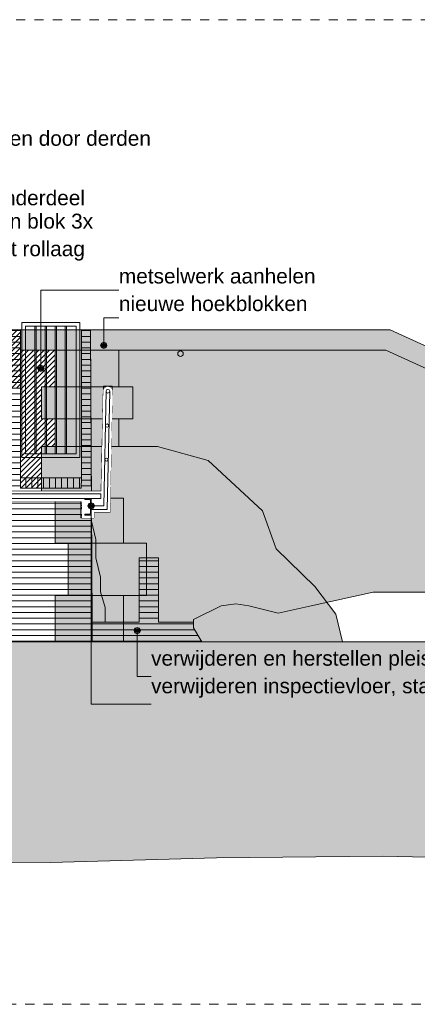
# Model space of a CAD drawing. Extents: x -251883 to 250656, y 0 to 909157.
# Tile 31 of 70: x 3639 to 7962, y 494429 to 505129. Entities that reach past the tile are written whole.
import ezdxf

# ---------------------------------------------------------------- set-up
doc = ezdxf.new("R2010")
doc.units = 0
doc.header["$MEASUREMENT"] = 0
doc.linetypes.add('DASHED', pattern=[200, 100, -100])
for name, color, linetype in [('A-0010--', 8, 'Continuous'), ('A-0019-AFDEKVLAK', 1, 'Continuous'), ('A-0070-SYMBOOL', 8, 'Continuous'), ('A-0250-PROFIEL', 1, 'Continuous')]:
    doc.layers.add(name, color=color, linetype=linetype)
pattern_1 = [(0, (0, 0), (0, 62.5), [])]
pattern_2 = [(45, (0, 0), (-28.28427, 28.28427), [])]

# ---------------------------------------------------------------- blocks, each defined once
blk = doc.blocks.new('M-MAATREGELEN_463')
at = {"linetype": 'Continuous', "lineweight": 5}
h = blk.add_hatch(dxfattribs=at)
h.set_pattern_fill('@AVMWH2', color=251, style=0, pattern_type=0)
h.set_pattern_definition(pattern_1)
h.paths.add_polyline_path([(30287, -34871), (34011, -34871), (33992, -31481), (33892, -31481), (33891, -33201), (33230, -33201), (33230, -31481), (33120, -31481), (33120, -32114), (30387, -32114), (30387, -32252), (30287, -32252), (30287, -32621), (30387, -32621), (30387, -33059), (30287, -33059), (30287, -33309), (30367, -33309), (30367, -33560), (30287, -33560), (30287, -33872), (30387, -33872), (30387, -34370), (30287, -34370)], flags=0)
h = blk.add_hatch(dxfattribs=at)
h.set_pattern_fill('@AV106', color=231, style=0, pattern_type=0)
h.set_pattern_definition(pattern_2)
h.paths.add_polyline_path([(30448, -31480), (30448, -32114), (33230, -32114), (33230, -31478)], flags=0)
for color, points in [(254, [(37251, -31481), (39236, -32387), (45950, -32972), (52929, -33048), (52560, -33264), (45939, -33192), (39180, -32603), (37203, -31701), (33230, -31701), (33230, -31481)]), (254, [(33992, -31481), (37251, -31481), (39236, -32387), (43723, -32778), (43853, -32782), (45538, -32937), (52929, -33048), (52513, -33291), (46280, -33291), (46308, -33410), (46103, -33530), (46267, -33721), (46070, -33890), (46320, -34181), (46300, -34221), (44751, -34381), (44361, -34241), (43901, -34151), (43441, -34061), (42981, -33971), (42301, -33971), (41631, -34201), (41081, -34201), (40411, -34371), (39731, -34481), (38651, -34481), (38201, -34331), (37066, -34331), (36391, -34481), (36031, -34561), (35711, -34481), (35570, -34460), (35411, -34481), (35111, -34628), (35111, -34660), (34730, -34660), (34730, -33960), (34520, -33960), (34520, -34660), (34009, -34660)]), (254, [(33607, -32100), (33607, -31701), (34300, -31701), (34300, -32100)]), (254, [(33457, -32100), (34450, -32100), (34450, -32450), (33457, -32450)]), (254, [(33607, -32750), (33607, -32450), (34300, -32450), (34300, -32750)]), (254, [(33457, -32750), (34194, -32750), (34194, -33309), (33457, -33309)]), (253, [(34350, -34871), (34350, -34370), (34600, -34370), (34600, -33800), (34350, -33800), (34350, -33309), (34194, -33309), (34194, -32750), (34720, -32750), (35270, -32900), (35860, -33450), (36010, -33860), (36430, -34271), (36660, -34570), (36730, -34871)]), (254, [(33607, -33309), (34350, -33309), (34350, -33800), (33607, -33800)]), (254, [(33747, -33800), (34600, -33800), (34600, -34370), (33747, -34370)]), (254, [(34350, -34370), (34350, -34871), (33607, -34871), (33607, -34370)]), (111, [(4382, -34871), (53100, -34871), (53100, -37129), (51586, -37171), (49783, -37271), (47980, -37341), (46177, -37401), (44374, -37371), (42572, -37361), (40769, -37271), (38966, -37241), (37163, -37201), (35361, -37221), (33558, -37271), (31755, -37261), (30645, -37331), (28842, -37411), (26622, -37421), (25237, -37401), (23434, -37371), (21631, -37281), (19829, -37191), (18026, -37141), (16223, -37141), (14420, -37131), (12618, -37081), (10815, -37041), (9012, -37131), (7209, -37221), (5407, -37271), (4382, -37290)])]:
    blk.add_hatch(color=color, dxfattribs=at).paths.add_polyline_path(points, flags=0)
h = blk.add_hatch(dxfattribs=at)
h.set_pattern_fill('@AV106', color=231, style=0, pattern_type=0)
h.set_pattern_definition(pattern_2)
h.paths.add_polyline_path([(33607, -31701), (33230, -31701), (33230, -33201), (33457, -33201), (33457, -32750), (33607, -32750), (33607, -32450), (33457, -32450), (33457, -32100), (33607, -32100)], flags=0)
h = blk.add_hatch(dxfattribs=at)
h.set_pattern_fill('@AV103', color=213, style=0, pattern_type=0)
h.set_pattern_definition([(315, (0, 0), (56.56854, 56.56854), []), (225, (0, 0), (56.56854, -56.56854), [])])
h.paths.add_polyline_path([(30340, -33235), (30340, -33345), (30340, -33585), (30750, -33585), (30750, -33345), (31529, -33345), (31659, -33345), (32277, -33345), (32277, -33525), (32407, -33525), (32407, -33345), (33885, -33345), (33885, -33525), (34027, -33525), (34027, -33465), (34201, -33465), (34228, -32095), (34131, -32094), (34107, -33235)], flags=0)
h = blk.add_hatch(dxfattribs=at)
h.set_pattern_fill('@AVMWV', color=8, style=0, pattern_type=0)
h.set_pattern_definition([(90, (0, 0), (-65, 4e-15), [])])
h.paths.add_polyline_path([(33230, -33201), (33891, -33201), (33892, -33091), (33230, -33091)], flags=0)
h = blk.add_hatch(dxfattribs=at)
h.set_pattern_fill('@AVMWH2', color=251, style=0, pattern_type=0)
h.set_pattern_definition(pattern_1)
h.paths.add_polyline_path([(34011, -34871), (35201, -34871), (35111, -34721), (35111, -34660), (34730, -34660), (34730, -33960), (34520, -33960), (34520, -34660), (34009, -34660)], flags=0)
at = {"color": 7, "linetype": 'DASHED', "lineweight": 0}
blk.add_lwpolyline([(4382, -38811), (4382, -28111), (54782, -28111), (54782, -38811)], close=True, dxfattribs=at)
at = {"color": 8, "linetype": 'Continuous', "lineweight": 5}
for points in [[(30448, -31480), (30448, -32114), (33230, -32114), (33230, -31478)], [(33230, -31481), (33230, -31701), (37203, -31701), (39180, -32603), (45939, -33192), (52560, -33264), (52929, -33048), (45950, -32972), (39236, -32387), (37251, -31481)], [(33607, -31701), (33230, -31701), (33230, -33201), (33457, -33201), (33457, -32750), (33607, -32750), (33607, -32450), (33457, -32450), (33457, -32100), (33607, -32100)], [(33607, -32100), (33607, -31701), (34300, -31701), (34300, -32100)], [(30340, -33235), (30340, -33345), (30340, -33345), (30340, -33585), (30750, -33585), (30750, -33345), (31529, -33345), (31529, -33345), (31659, -33345), (31659, -33345), (32277, -33345), (32277, -33525), (32407, -33525), (32407, -33345), (33885, -33345), (33885, -33525), (34027, -33525), (34027, -33465), (34201, -33465), (34228, -32095), (34131, -32094), (34107, -33235)], [(33457, -32100), (34450, -32100), (34450, -32450), (33457, -32450)], [(33607, -32750), (33607, -32450), (34300, -32450), (34300, -32750)], [(33457, -32750), (34194, -32750), (34194, -33309), (33457, -33309)], [(34350, -34871), (34350, -34370), (34600, -34370), (34600, -33800), (34350, -33800), (34350, -33309), (34194, -33309), (34194, -32750), (34720, -32750), (35270, -32900), (35860, -33450), (36010, -33860), (36430, -34271), (36660, -34570), (36730, -34871)], [(33607, -33309), (34350, -33309), (34350, -33800), (33607, -33800)], [(33747, -33800), (34600, -33800), (34600, -34370), (33747, -34370)], [(33607, -34370), (33607, -34871), (34350, -34871), (34350, -34370)]]:
    blk.add_lwpolyline(points, close=True, dxfattribs=at)
for points in [[(33230, -31481), (33230, -33091), (33892, -33091), (33892, -31481)], [(33992, -31481), (34011, -34871)], [(33230, -33091), (33230, -33201), (33891, -33201), (33892, -33091)], [(34009, -34660), (34520, -34660), (34520, -33960), (34730, -33960), (34730, -34660), (35111, -34660)]]:
    blk.add_lwpolyline(points, dxfattribs=at)
at = {"color": 254, "linetype": 'Continuous', "lineweight": 5}
blk.add_lwpolyline([(39236, -32387), (37251, -31481), (33992, -31481), (34009, -34660), (34520, -34660), (34520, -33960), (34730, -33960), (34730, -34660), (35111, -34660), (35111, -34628), (35411, -34481), (35570, -34460), (35711, -34481), (36031, -34561), (36391, -34481), (37066, -34331), (38201, -34331)], dxfattribs=at)
at = {"color": 251, "linetype": 'Continuous', "lineweight": 5}
for points in [[(35201, -34871), (35111, -34721), (35111, -34628), (35411, -34481), (35570, -34460), (35711, -34481), (36031, -34561), (36391, -34481), (37066, -34331), (37701, -34331)], [(4382, -34871), (53100, -34871)]]:
    blk.add_lwpolyline(points, dxfattribs=at)
at = {"color": 111, "linetype": 'Continuous', "lineweight": 5}
blk.add_lwpolyline([(4382, -34871), (53100, -34871), (53100, -37129), (51586, -37171), (49783, -37271), (47980, -37341), (46177, -37401), (44374, -37371), (42572, -37361), (40769, -37271), (38966, -37241), (37163, -37201), (35361, -37221), (33558, -37271), (31755, -37261), (30645, -37331), (28842, -37411), (26622, -37421), (25237, -37401), (23434, -37371)], dxfattribs=at)
at = {"color": 251, "linetype": 'Continuous', "lineweight": 5}
blk.add_circle((34970, -31740), 30, dxfattribs=at)
at = {"layer": 'A-0010--', "color": 8, "linetype": 'Continuous', "lineweight": 5}
for points in [[(33120, -31449), (33120, -31481), (33230, -31481)], [(33892, -31481), (37251, -31481)], [(37251, -31481), (39236, -32387)]]:
    blk.add_lwpolyline(points, dxfattribs=at)
at = {"layer": 'A-0010--', "color": 11, "linetype": 'Continuous', "lineweight": 13}
blk.add_lwpolyline([(53100, -37129), (51586, -37171), (49783, -37271), (47980, -37341), (46177, -37401), (44374, -37371), (42572, -37361), (40769, -37271), (38966, -37241), (37163, -37201), (35361, -37221), (33558, -37271), (31755, -37261), (30645, -37331), (28842, -37411), (26622, -37421), (25237, -37401), (23434, -37371)], dxfattribs=at)
at = {"layer": 'A-0070-SYMBOOL', "color": 8, "linetype": 'Continuous', "lineweight": 5}
for points in [[(33450, -31900), (33450, -31050), (34300, -31050)], [(34135, -31650), (34135, -31350), (34300, -31350)], [(34500, -34750), (34500, -35250), (34650, -35250)]]:
    blk.add_lwpolyline(points, dxfattribs=at)
for points in [[(34170, -31650), (34160, -31675), (34135, -31685), (34110, -31675), (34100, -31650), (34110, -31625), (34135, -31615), (34160, -31625)], [(34160, -31650), (34153, -31668), (34135, -31675), (34117, -31668), (34110, -31650), (34117, -31632), (34135, -31625), (34153, -31632)], [(34150, -31650), (34146, -31661), (34135, -31665), (34124, -31661), (34120, -31650), (34124, -31639), (34135, -31635), (34146, -31639)], [(34140, -31650), (34139, -31654), (34135, -31655), (34131, -31654), (34130, -31650), (34131, -31646), (34135, -31645), (34139, -31646)], [(33485, -31900), (33475, -31925), (33450, -31935), (33425, -31925), (33415, -31900), (33425, -31875), (33450, -31865), (33475, -31875)], [(33475, -31900), (33468, -31918), (33450, -31925), (33432, -31918), (33425, -31900), (33432, -31882), (33450, -31875), (33468, -31882)], [(33465, -31900), (33461, -31911), (33450, -31915), (33439, -31911), (33435, -31900), (33439, -31889), (33450, -31885), (33461, -31889)], [(33455, -31900), (33454, -31904), (33450, -31905), (33446, -31904), (33445, -31900), (33446, -31896), (33450, -31895), (33454, -31896)], [(34535, -34750), (34525, -34775), (34500, -34785), (34475, -34775), (34465, -34750), (34475, -34725), (34500, -34715), (34525, -34725)], [(34525, -34750), (34518, -34768), (34500, -34775), (34482, -34768), (34475, -34750), (34482, -34732), (34500, -34725), (34518, -34732)], [(34515, -34750), (34511, -34761), (34500, -34765), (34489, -34761), (34485, -34750), (34489, -34739), (34500, -34735), (34511, -34739)], [(34505, -34750), (34504, -34754), (34500, -34755), (34496, -34754), (34495, -34750), (34496, -34746), (34500, -34745), (34504, -34746)]]:
    blk.add_lwpolyline(points, close=True, dxfattribs=at)
at = {"layer": 'A-0070-SYMBOOL', "color": 7, "linetype": 'Continuous', "char_height": 162, "attachment_point": 7, "line_spacing_factor": 0.933333}
for s, insert in [('{\\fArial|b0|i0|c12|p0;gehele brug verwijderen door derden}', (30950, -29530)), ('{\\fArial|b0|i0|c12|p0;conserveren stalen onderdeel}', (30950, -30130)), ('{\\fArial|b0|i0|c12|p0;vervangen zandstenen blok 3x}', (30950, -30430)), ('{\\fArial|b0|i0|c12|p0;nieuw metselwerk met rollaag}', (30950, -30730)), ('{\\fArial|b0|i0|c12|p0;metselwerk aanhelen}', (34300, -30980)), ('{\\fArial|b0|i0|c12|p0;nieuwe hoekblokken}', (34300, -31280)), ('{\\fArial|b0|i0|c12|p0;verwijderen en herstellen pleisterlaag}', (34650, -35180)), ('{\\fArial|b0|i0|c12|p0;verwijderen inspectievloer, stalen balken en inboeten metselwerk}', (34650, -35480))]:
    blk.add_mtext(s, dxfattribs=dict(at, insert=insert))
at = {"linetype": 'Continuous'}
blk.add_wipeout([(33898, -33345), (32407, -33345), (32407, -33525), (32277, -33525), (32277, -33345), (30886, -33345), (30750, -33345), (30750, -33611), (30350, -33611), (30350, -33235), (34108, -33235), (34106, -33345), (34028, -33346), (34028, -33346), (34106, -33345), (34130, -32146), (34132, -32134), (34138, -32122), (34146, -32112), (34157, -32105), (34169, -32100), (34182, -32099), (34195, -32102), (34206, -32107), (34216, -32115), (34224, -32126), (34228, -32138), (34230, -32151), (34203, -33465), (34028, -33465), (34028, -33525), (33898, -33525)], dxfattribs=at).dxf.layer = 'A-0019-AFDEKVLAK'
at = {"color": 8, "linetype": 'Continuous', "lineweight": 5}
for points in [[(33245, -32870), (33874, -32870), (33874, -31400), (33245, -31400)], [(33285, -32830), (33834, -32830), (33834, -31440), (33285, -31440)]]:
    blk.add_lwpolyline(points, close=True, dxfattribs=at)
for points in [[(33387, -31440), (33387, -32830)], [(33402, -31440), (33402, -32830)], [(33497, -31440), (33497, -32830)], [(33512, -31440), (33512, -32830)], [(33607, -31440), (33607, -32830)], [(33622, -31440), (33622, -32830)], [(33717, -31440), (33717, -32830)], [(33732, -31440), (33732, -32830)], [(34003, -33560), (34050, -33760), (34050, -33960), (34100, -34170), (34100, -34330), (34150, -34500), (34150, -34660)]]:
    blk.add_lwpolyline(points, dxfattribs=at)
at = {"linetype": 'Continuous'}
blk.add_wipeout([(33998, -33495), (33928, -33495), (33928, -33489), (33929, -33487), (33930, -33486), (33932, -33485), (33983, -33484), (33987, -33482), (33989, -33479), (33990, -33476), (33990, -33334), (33989, -33331), (33987, -33328), (33983, -33326), (33932, -33325), (33930, -33324), (33929, -33323), (33928, -33321), (33928, -33315), (33998, -33315)], dxfattribs=at).dxf.layer = 'A-0250-PROFIEL'
at = {"color": 8, "linetype": 'Continuous', "lineweight": 5}
for points in [[(33998, -33395), (34135, -33395), (34160, -32148)], [(33998, -33435), (34173, -33435), (34200, -32150)]]:
    blk.add_lwpolyline(points, dxfattribs=at)
blk.add_lwpolyline([(34103, -33315), (30363, -33315), (30363, -33265), (34103, -33265)], close=True, dxfattribs=at)
at = {"layer": 'A-0070-SYMBOOL', "color": 8, "linetype": 'Continuous', "lineweight": 5}
for points in [[(34033, -33395), (34023, -33420), (33998, -33430), (33974, -33420), (33963, -33395), (33974, -33370), (33998, -33360), (34023, -33370)], [(34023, -33395), (34016, -33413), (33998, -33420), (33981, -33413), (33973, -33395), (33981, -33377), (33998, -33370), (34016, -33377)], [(34013, -33395), (34009, -33406), (33998, -33410), (33988, -33406), (33983, -33395), (33988, -33384), (33998, -33380), (34009, -33384)], [(34003, -33395), (34002, -33399), (33998, -33400), (33995, -33399), (33993, -33395), (33995, -33391), (33998, -33390), (34002, -33391)]]:
    blk.add_lwpolyline(points, close=True, dxfattribs=at)
blk.add_lwpolyline([(33998, -33395), (33998, -35550), (34650, -35550)], dxfattribs=at)
at = {"layer": 'A-0250-PROFIEL', "color": 251, "linetype": 'Continuous', "lineweight": 5}
blk.add_lwpolyline([(33998, -33495), (33998, -33315), (33928, -33315), (33928, -33321), (33929, -33323), (33930, -33324), (33932, -33325), (33983, -33326), (33987, -33328), (33989, -33331), (33990, -33334), (33990, -33476), (33989, -33479), (33987, -33482), (33983, -33484), (33932, -33485), (33930, -33486), (33929, -33487), (33928, -33489), (33928, -33495), (33998, -33495)], close=True, dxfattribs=at)
at = {"linetype": 'Continuous'}
for points in [[(34180, -32129), (34188, -32131), (34195, -32136), (34199, -32143), (34200, -32151), (34197, -32159), (34191, -32165), (34184, -32169), (34175, -32169), (34168, -32165), (34162, -32159), (34160, -32151), (34161, -32143), (34165, -32136), (34172, -32131), (34180, -32129), (34180, -32129), (34172, -32131), (34165, -32136), (34161, -32143), (34160, -32151), (34162, -32159), (34168, -32165), (34175, -32169), (34184, -32169), (34191, -32165), (34197, -32159), (34200, -32151), (34199, -32143), (34195, -32136), (34188, -32131)], [(34172, -32504), (34180, -32505), (34186, -32510), (34189, -32517), (34189, -32525), (34186, -32532), (34180, -32537), (34172, -32539), (34165, -32537), (34158, -32532), (34155, -32525), (34155, -32517), (34158, -32510), (34165, -32505), (34172, -32504), (34172, -32504), (34165, -32505), (34158, -32510), (34155, -32517), (34155, -32525), (34158, -32532), (34165, -32537), (34172, -32539), (34180, -32537), (34186, -32532), (34189, -32525), (34189, -32517), (34186, -32510), (34180, -32505)], [(34165, -32875), (34172, -32877), (34178, -32882), (34182, -32889), (34182, -32897), (34178, -32904), (34172, -32909), (34165, -32910), (34157, -32909), (34151, -32904), (34148, -32897), (34148, -32889), (34151, -32882), (34157, -32877), (34165, -32875), (34165, -32875), (34157, -32877), (34151, -32882), (34148, -32889), (34148, -32897), (34151, -32904), (34157, -32909), (34165, -32910), (34172, -32909), (34178, -32904), (34182, -32897), (34182, -32889), (34178, -32882), (34172, -32877)]]:
    blk.add_wipeout(points, dxfattribs=at).dxf.layer = 'A-0250-PROFIEL'
at = {"layer": 'A-0250-PROFIEL', "color": 251, "linetype": 'Continuous', "lineweight": 5}
for points in [[(34180, -32129, 1), (34180, -32169, 1), (34180, -32129), (34180, -32129, 1), (34180, -32169, 1), (34180, -32129)], [(34180, -32129, 1), (34180, -32169, 1), (34180, -32129), (34180, -32129, 1), (34180, -32169, 1), (34180, -32129)], [(34172, -32504, 1), (34172, -32539, 1), (34172, -32504), (34172, -32504, 1), (34172, -32539, 1), (34172, -32504)], [(34172, -32504, 1), (34172, -32539, 1), (34172, -32504), (34172, -32504, 1), (34172, -32539, 1), (34172, -32504)], [(34165, -32875, 1), (34165, -32910, 1), (34165, -32875), (34165, -32875, 1), (34165, -32910, 1), (34165, -32875)], [(34165, -32875, 1), (34165, -32910, 1), (34165, -32875), (34165, -32875, 1), (34165, -32910, 1), (34165, -32875)]]:
    blk.add_lwpolyline(points, format="xyb", close=True, dxfattribs=at)
for points in [[(34180, -32129), (34180, -32129), (34180, -32129), (34180, -32129)], [(34180, -32129), (34180, -32129), (34180, -32129), (34180, -32129)], [(34172, -32504), (34172, -32504), (34172, -32504), (34172, -32504)], [(34172, -32504), (34172, -32504), (34172, -32504), (34172, -32504)], [(34165, -32875), (34165, -32875), (34165, -32875), (34165, -32875)], [(34165, -32875), (34165, -32875), (34165, -32875), (34165, -32875)]]:
    blk.add_lwpolyline(points, close=True, dxfattribs=at)

msp = doc.modelspace()

# ---------------------------------------------------------------- block references
msp.add_blockref('M-MAATREGELEN_463', (-29582, 533240))

doc.saveas('drawing.dxf')
